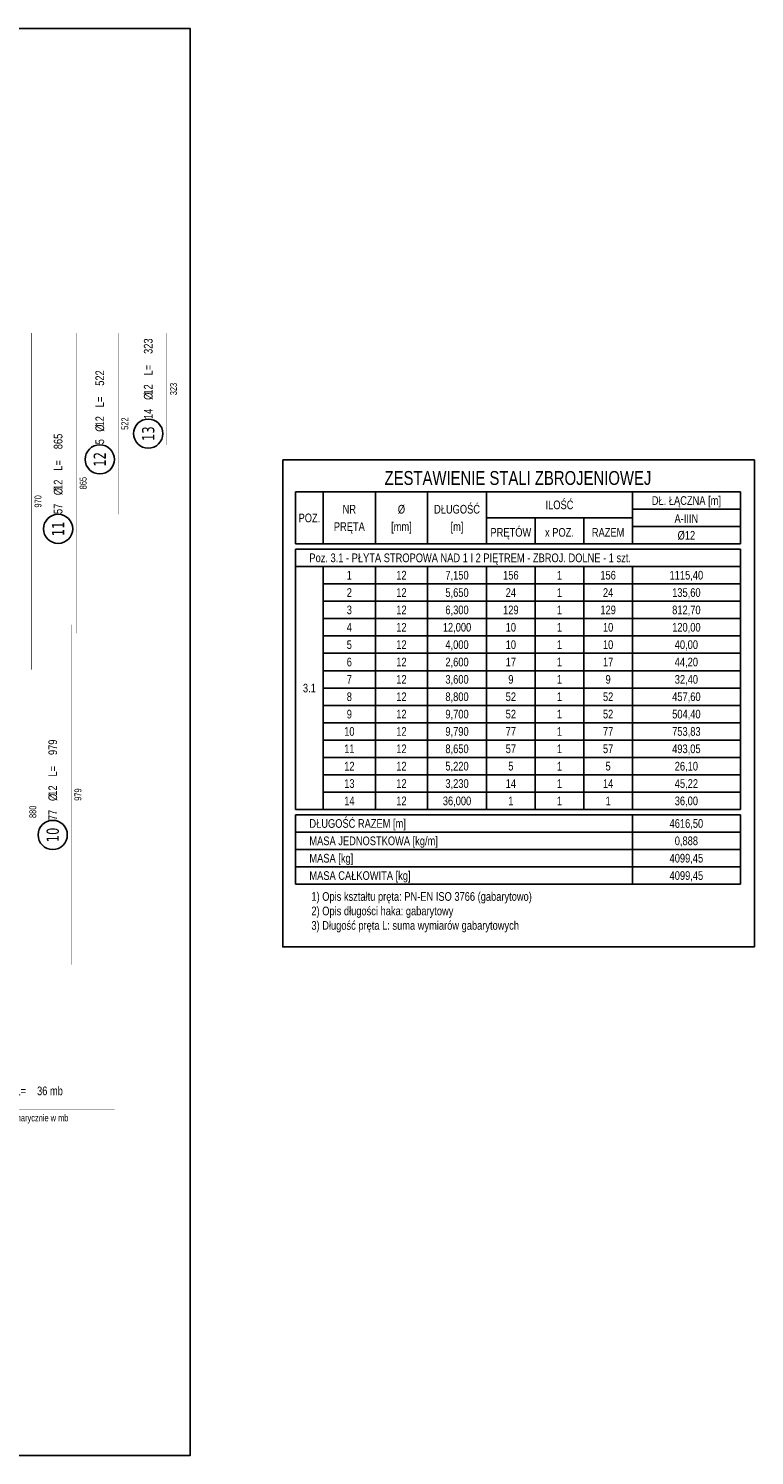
# Model space of a CAD drawing. Header units: millimetres. Extents: x -796 to 5328, y -12126 to -7292.
# Tile 25 of 25: x 3238 to 5328, y -11401 to -7292. Entities that reach past the tile are written whole.
import ezdxf
from ezdxf.enums import TextEntityAlignment as Align

# ---------------------------------------------------------------- set-up
doc = ezdxf.new("R2010")
doc.units = ezdxf.units.MM
doc.header["$LTSCALE"] = 10
doc.layers.add('BA_obw', color=230, linetype='Continuous', plot=False)
doc.layers.add('BZ_pom', color=6, linetype='Continuous', plot=False)
for name, color, linetype in [('BZ_odn', 1, 'Continuous'), ('BZ_opi2', 4, 'Continuous'), ('BZ_opi3', 30, 'Continuous'), ('BZ_opi4', 53, 'Continuous'), ('BZ_P_wyc', 134, 'Continuous'), ('BZ_tab', 7, 'Continuous'), ('BZ_txg', 3, 'Continuous'), ('BZ_txs', 2, 'Continuous'), ('BZ_wym', 1, 'Continuous')]:
    doc.layers.add(name, color=color, linetype=linetype)
doc.styles.add('BIKTBG', font='tahoma.ttf', dxfattribs={"width": 0.85})
doc.styles.add('BIKTC', font='bikromsw.shx', dxfattribs={"width": 0.85})
doc.styles.add('BIKTG', font='bikromsw.shx', dxfattribs={"width": 0.8})
doc.styles.add('BIKTS', font='bikromsw.shx', dxfattribs={"width": 0.8})

# ---------------------------------------------------------------- blocks, each defined once
blk = doc.blocks.new('bik_BlkOpPretW', base_point=(-8229.3, 29338.9))
at = {"layer": 'BZ_opi2', "style": 'BIKTBG', "width": 0.8}
blk.add_attdef('NUMER', text='', height=35, dxfattribs=at).set_placement((-8167.3, 29338.9), align=Align.MIDDLE_CENTER)
at = {"layer": 'BZ_opi4', "style": 'BIKTS', "width": 0.8}
for tag, p in [('SZTUK', (-8124.3, 29326.4)), ('PRZEDR_FI', (-8050, 29326.4)), ('PRZEKROJ', (-8034.8, 29326.4)), ('PRZEDR_L', (-7979.5, 29326.4)), ('DLUGOSC', (-7917.6, 29326.4))]:
    blk.add_attdef(tag, p, '', height=25, dxfattribs=at)
at = {"layer": 'BZ_pom', "width": 0.8}
for tag, p, height, style, flags in [('POZYCJA', (-8124.3, 29288.9), 35, 'BIKTBG', 3), ('GATUNEK', (-8124.3, 29251.4), 25, 'BIKTS', 1), ('METODA_L', (-8124.3, 29176.4), 25, 'BIKTS', 3)]:
    blk.add_attdef(tag, p, '', height=height, dxfattribs=dict(at, style=style, flags=flags))
at = {"layer": 'BZ_wym', "width": 0.8}
for tag, p, height, style, flags in [('UWAGA', (-8124.3, 29213.9), 25, 'BIKTS', 1), ('TYP_PRETA', (-8124.3, 29138.9), 25, 'BIKTS', 3), ('PRZEDR_NR', (-8124.3, 29101.4), 35, 'BIKTBG', 1), ('PRZEDR_SZT', (-8124.3, 29063.9), 25, 'BIKTS', 1), ('EURO_KOD', (-8124.3, 29026.4), 25, 'BIKTS', 3), ('HAK_1', (-8124.3, 28988.9), 25, 'BIKTS', 3), ('EURO_KOD_SEGMENTY', (-8070, 29026.4), 25, 'BIKTS', 3), ('HAK_2', (-8124.3, 28951.4), 25, 'BIKTS', 3), ('ID', (-8124.3, 28913.9), 25, 'BIKTS', 3), ('ID_C', (-8124.3, 28876.4), 25, 'BIKTS', 3), ('b_atr_0', (-8124.3, 28838.9), 25, 'BIKTS', 3)]:
    blk.add_attdef(tag, p, '', height=height, dxfattribs=dict(at, style=style, flags=flags))

msp = doc.modelspace()

# ---------------------------------------------------------------- linework, layer by layer
at = {"layer": 'BA_obw'}
for points in [[(-795.82, -7291.86), (3703.32, -7291.86), (3703.32, -11401.26), (-795.82, -11401.26)], [(3969.66, -8534.29), (5327.5, -8534.29), (5327.5, -9936.88), (3969.66, -9936.88)]]:
    msp.add_lwpolyline(points, close=True, dxfattribs=at)
at = {"layer": 'BZ_odn', "color": 252}
for centre in [(3582.15, -8458.48), (3442.66, -8532.58), (3322.7, -8732.72), (3307.21, -9614.19)]:
    msp.add_circle(centre, 42, dxfattribs=at)
at = {"layer": 'BZ_P_wyc', "linetype": 'Continuous', "const_width": 1.2}
for points in [[(3245.54, -9138.57), (3245.54, -8168.57)], [(3375.54, -9033.57), (3375.54, -8168.57)], [(3495.54, -8690.57), (3495.54, -8168.57)], [(3635.54, -8491.56), (3635.54, -8168.57)], [(3360.54, -9008.57), (3360.54, -9987.57)]]:
    msp.add_lwpolyline(points, dxfattribs=at)
at = {"layer": 'BZ_P_wyc', "const_width": 1.2}
msp.add_lwpolyline([(2885.26, -10404.7), (3485.26, -10404.7)], dxfattribs=at)
at = {"layer": 'BZ_tab'}
for p, q in [((4006.17, -8626.18), (4086.17, -8626.18)), ((4006.17, -8626.18), (4006.17, -8776.18)), ((4086.17, -8626.18), (4236.17, -8626.18)), ((4086.17, -8626.18), (4086.17, -8776.18)), ((4236.17, -8626.18), (4386.17, -8626.18)), ((4236.17, -8626.18), (4236.17, -8776.18)), ((4386.17, -8626.18), (4556.17, -8626.18)), ((4386.17, -8626.18), (4386.17, -8776.18)), ((4556.17, -8626.18), (4976.17, -8626.18)), ((4556.17, -8626.18), (4556.17, -8776.18)), ((4976.17, -8626.18), (5286.88, -8626.18)), ((4976.17, -8626.18), (4976.17, -8776.18)), ((5286.88, -8626.18), (5286.88, -8776.18)), ((4556.17, -8701.18), (4976.17, -8701.18)), ((4696.17, -8701.18), (4696.17, -8776.18)), ((4836.17, -8701.18), (4836.17, -8776.18)), ((4976.17, -8676.18), (5286.88, -8676.18)), ((5286.88, -8676.18), (5286.88, -8726.18)), ((4976.17, -8726.18), (5286.88, -8726.18)), ((5286.88, -8726.18), (5286.88, -8776.18)), ((4006.17, -8776.18), (4086.17, -8776.18)), ((4006.17, -8791.18), (4086.17, -8791.18)), ((4006.17, -8791.18), (4006.17, -8841.18)), ((4086.17, -8776.18), (4236.17, -8776.18)), ((4086.17, -8791.18), (4236.17, -8791.18)), ((4236.17, -8776.18), (4386.17, -8776.18)), ((4236.17, -8791.18), (4386.17, -8791.18)), ((4386.17, -8776.18), (4556.17, -8776.18)), ((4386.17, -8791.18), (4556.17, -8791.18)), ((4556.17, -8776.18), (4696.17, -8776.18)), ((4556.17, -8791.18), (4696.17, -8791.18)), ((4696.17, -8776.18), (4836.17, -8776.18)), ((4696.17, -8791.18), (4836.17, -8791.18)), ((4836.17, -8776.18), (4976.17, -8776.18)), ((4836.17, -8791.18), (4976.17, -8791.18)), ((4976.17, -8776.18), (5286.88, -8776.18)), ((4976.17, -8791.18), (5286.88, -8791.18)), ((5286.88, -8841.18), (5286.88, -8791.18)), ((4006.17, -8841.18), (4086.17, -8841.18)), ((4006.17, -8841.18), (4006.17, -8891.18)), ((4086.17, -8841.18), (4236.17, -8841.18)), ((4086.17, -8841.18), (4086.17, -8891.18)), ((4236.17, -8841.18), (4386.17, -8841.18)), ((4236.17, -8841.18), (4236.17, -8891.18)), ((4386.17, -8841.18), (4556.17, -8841.18)), ((4386.17, -8841.18), (4386.17, -8891.18)), ((4556.17, -8841.18), (4696.17, -8841.18)), ((4556.17, -8841.18), (4556.17, -8891.18)), ((4696.17, -8841.18), (4836.17, -8841.18)), ((4696.17, -8841.18), (4696.17, -8891.18)), ((4836.17, -8841.18), (4976.17, -8841.18)), ((4836.17, -8841.18), (4836.17, -8891.18)), ((4976.17, -8841.18), (5286.88, -8841.18)), ((4976.17, -8841.18), (4976.17, -8891.18)), ((5286.88, -8841.18), (5286.88, -8891.18)), ((4006.17, -8891.18), (4006.17, -8941.18)), ((4086.17, -8891.18), (4236.17, -8891.18)), ((4086.17, -8891.18), (4086.17, -8941.18)), ((4236.17, -8891.18), (4386.17, -8891.18)), ((4236.17, -8891.18), (4236.17, -8941.18)), ((4386.17, -8891.18), (4556.17, -8891.18)), ((4386.17, -8891.18), (4386.17, -8941.18)), ((4556.17, -8891.18), (4696.17, -8891.18)), ((4556.17, -8891.18), (4556.17, -8941.18)), ((4696.17, -8891.18), (4836.17, -8891.18)), ((4696.17, -8891.18), (4696.17, -8941.18)), ((4836.17, -8891.18), (4976.17, -8891.18)), ((4836.17, -8891.18), (4836.17, -8941.18)), ((4976.17, -8891.18), (5286.88, -8891.18)), ((4976.17, -8891.18), (4976.17, -8941.18)), ((5286.88, -8891.18), (5286.88, -8941.18)), ((4006.17, -8941.18), (4006.17, -8991.18)), ((4086.17, -8941.18), (4236.17, -8941.18)), ((4086.17, -8941.18), (4086.17, -8991.18)), ((4236.17, -8941.18), (4386.17, -8941.18)), ((4236.17, -8941.18), (4236.17, -8991.18)), ((4386.17, -8941.18), (4556.17, -8941.18)), ((4386.17, -8941.18), (4386.17, -8991.18)), ((4556.17, -8941.18), (4696.17, -8941.18)), ((4556.17, -8941.18), (4556.17, -8991.18)), ((4696.17, -8941.18), (4836.17, -8941.18)), ((4696.17, -8941.18), (4696.17, -8991.18)), ((4836.17, -8941.18), (4976.17, -8941.18)), ((4836.17, -8941.18), (4836.17, -8991.18)), ((4976.17, -8941.18), (5286.88, -8941.18)), ((4976.17, -8941.18), (4976.17, -8991.18)), ((5286.88, -8941.18), (5286.88, -8991.18)), ((4006.17, -8991.18), (4006.17, -9041.18)), ((4086.17, -8991.18), (4236.17, -8991.18)), ((4086.17, -8991.18), (4086.17, -9041.18)), ((4236.17, -8991.18), (4386.17, -8991.18)), ((4236.17, -8991.18), (4236.17, -9041.18)), ((4386.17, -8991.18), (4556.17, -8991.18)), ((4386.17, -8991.18), (4386.17, -9041.18)), ((4556.17, -8991.18), (4696.17, -8991.18)), ((4556.17, -8991.18), (4556.17, -9041.18)), ((4696.17, -8991.18), (4836.17, -8991.18)), ((4696.17, -8991.18), (4696.17, -9041.18)), ((4836.17, -8991.18), (4976.17, -8991.18)), ((4836.17, -8991.18), (4836.17, -9041.18)), ((4976.17, -8991.18), (5286.88, -8991.18)), ((4976.17, -8991.18), (4976.17, -9041.18)), ((5286.88, -8991.18), (5286.88, -9041.18)), ((4006.17, -9041.18), (4006.17, -9091.18)), ((4086.17, -9041.18), (4236.17, -9041.18)), ((4086.17, -9041.18), (4086.17, -9091.18)), ((4236.17, -9041.18), (4386.17, -9041.18)), ((4236.17, -9041.18), (4236.17, -9091.18)), ((4386.17, -9041.18), (4556.17, -9041.18)), ((4386.17, -9041.18), (4386.17, -9091.18)), ((4556.17, -9041.18), (4696.17, -9041.18)), ((4556.17, -9041.18), (4556.17, -9091.18)), ((4696.17, -9041.18), (4836.17, -9041.18)), ((4696.17, -9041.18), (4696.17, -9091.18)), ((4836.17, -9041.18), (4976.17, -9041.18)), ((4836.17, -9041.18), (4836.17, -9091.18)), ((4976.17, -9041.18), (5286.88, -9041.18)), ((4976.17, -9041.18), (4976.17, -9091.18)), ((5286.88, -9041.18), (5286.88, -9091.18)), ((4006.17, -9091.18), (4006.17, -9141.18)), ((4086.17, -9091.18), (4236.17, -9091.18)), ((4086.17, -9091.18), (4086.17, -9141.18)), ((4236.17, -9091.18), (4386.17, -9091.18)), ((4236.17, -9091.18), (4236.17, -9141.18)), ((4386.17, -9091.18), (4556.17, -9091.18)), ((4386.17, -9091.18), (4386.17, -9141.18)), ((4556.17, -9091.18), (4696.17, -9091.18)), ((4556.17, -9091.18), (4556.17, -9141.18)), ((4696.17, -9091.18), (4836.17, -9091.18)), ((4696.17, -9091.18), (4696.17, -9141.18)), ((4836.17, -9091.18), (4976.17, -9091.18)), ((4836.17, -9091.18), (4836.17, -9141.18)), ((4976.17, -9091.18), (5286.88, -9091.18)), ((4976.17, -9091.18), (4976.17, -9141.18)), ((5286.88, -9091.18), (5286.88, -9141.18)), ((4006.17, -9141.18), (4006.17, -9191.18)), ((4086.17, -9141.18), (4236.17, -9141.18)), ((4086.17, -9141.18), (4086.17, -9191.18)), ((4236.17, -9141.18), (4386.17, -9141.18)), ((4236.17, -9141.18), (4236.17, -9191.18)), ((4386.17, -9141.18), (4556.17, -9141.18)), ((4386.17, -9141.18), (4386.17, -9191.18)), ((4556.17, -9141.18), (4696.17, -9141.18)), ((4556.17, -9141.18), (4556.17, -9191.18)), ((4696.17, -9141.18), (4836.17, -9141.18)), ((4696.17, -9141.18), (4696.17, -9191.18)), ((4836.17, -9141.18), (4976.17, -9141.18)), ((4836.17, -9141.18), (4836.17, -9191.18)), ((4976.17, -9141.18), (5286.88, -9141.18)), ((4976.17, -9141.18), (4976.17, -9191.18)), ((5286.88, -9141.18), (5286.88, -9191.18)), ((4006.17, -9191.18), (4006.17, -9241.18)), ((4086.17, -9191.18), (4236.17, -9191.18)), ((4086.17, -9191.18), (4086.17, -9241.18)), ((4236.17, -9191.18), (4386.17, -9191.18)), ((4236.17, -9191.18), (4236.17, -9241.18)), ((4386.17, -9191.18), (4556.17, -9191.18)), ((4386.17, -9191.18), (4386.17, -9241.18)), ((4556.17, -9191.18), (4696.17, -9191.18)), ((4556.17, -9191.18), (4556.17, -9241.18)), ((4696.17, -9191.18), (4836.17, -9191.18)), ((4696.17, -9191.18), (4696.17, -9241.18)), ((4836.17, -9191.18), (4976.17, -9191.18)), ((4836.17, -9191.18), (4836.17, -9241.18)), ((4976.17, -9191.18), (5286.88, -9191.18)), ((4976.17, -9191.18), (4976.17, -9241.18)), ((5286.88, -9191.18), (5286.88, -9241.18)), ((4006.17, -9241.18), (4006.17, -9291.18)), ((4086.17, -9241.18), (4236.17, -9241.18)), ((4086.17, -9241.18), (4086.17, -9291.18)), ((4236.17, -9241.18), (4386.17, -9241.18)), ((4236.17, -9241.18), (4236.17, -9291.18)), ((4386.17, -9241.18), (4556.17, -9241.18)), ((4386.17, -9241.18), (4386.17, -9291.18)), ((4556.17, -9241.18), (4696.17, -9241.18)), ((4556.17, -9241.18), (4556.17, -9291.18)), ((4696.17, -9241.18), (4836.17, -9241.18)), ((4696.17, -9241.18), (4696.17, -9291.18)), ((4836.17, -9241.18), (4976.17, -9241.18)), ((4836.17, -9241.18), (4836.17, -9291.18)), ((4976.17, -9241.18), (5286.88, -9241.18)), ((4976.17, -9241.18), (4976.17, -9291.18)), ((5286.88, -9241.18), (5286.88, -9291.18)), ((4006.17, -9291.18), (4006.17, -9341.18)), ((4086.17, -9291.18), (4236.17, -9291.18)), ((4086.17, -9291.18), (4086.17, -9341.18)), ((4236.17, -9291.18), (4386.17, -9291.18)), ((4236.17, -9291.18), (4236.17, -9341.18)), ((4386.17, -9291.18), (4556.17, -9291.18)), ((4386.17, -9291.18), (4386.17, -9341.18)), ((4556.17, -9291.18), (4696.17, -9291.18)), ((4556.17, -9291.18), (4556.17, -9341.18)), ((4696.17, -9291.18), (4836.17, -9291.18)), ((4696.17, -9291.18), (4696.17, -9341.18)), ((4836.17, -9291.18), (4976.17, -9291.18)), ((4836.17, -9291.18), (4836.17, -9341.18)), ((4976.17, -9291.18), (5286.88, -9291.18)), ((4976.17, -9291.18), (4976.17, -9341.18)), ((5286.88, -9291.18), (5286.88, -9341.18)), ((4006.17, -9341.18), (4006.17, -9391.18)), ((4086.17, -9341.18), (4236.17, -9341.18)), ((4086.17, -9341.18), (4086.17, -9391.18)), ((4236.17, -9341.18), (4386.17, -9341.18)), ((4236.17, -9341.18), (4236.17, -9391.18)), ((4386.17, -9341.18), (4556.17, -9341.18)), ((4386.17, -9341.18), (4386.17, -9391.18)), ((4556.17, -9341.18), (4696.17, -9341.18)), ((4556.17, -9341.18), (4556.17, -9391.18)), ((4696.17, -9341.18), (4836.17, -9341.18)), ((4696.17, -9341.18), (4696.17, -9391.18)), ((4836.17, -9341.18), (4976.17, -9341.18)), ((4836.17, -9341.18), (4836.17, -9391.18)), ((4976.17, -9341.18), (5286.88, -9341.18)), ((4976.17, -9341.18), (4976.17, -9391.18)), ((5286.88, -9341.18), (5286.88, -9391.18)), ((4006.17, -9391.18), (4006.17, -9441.18)), ((4086.17, -9391.18), (4236.17, -9391.18)), ((4086.17, -9391.18), (4086.17, -9441.18)), ((4236.17, -9391.18), (4386.17, -9391.18)), ((4236.17, -9391.18), (4236.17, -9441.18)), ((4386.17, -9391.18), (4556.17, -9391.18)), ((4386.17, -9391.18), (4386.17, -9441.18)), ((4556.17, -9391.18), (4696.17, -9391.18)), ((4556.17, -9391.18), (4556.17, -9441.18)), ((4696.17, -9391.18), (4836.17, -9391.18)), ((4696.17, -9391.18), (4696.17, -9441.18)), ((4836.17, -9391.18), (4976.17, -9391.18)), ((4836.17, -9391.18), (4836.17, -9441.18)), ((4976.17, -9391.18), (5286.88, -9391.18)), ((4976.17, -9391.18), (4976.17, -9441.18)), ((5286.88, -9391.18), (5286.88, -9441.18)), ((4006.17, -9441.18), (4006.17, -9491.18)), ((4086.17, -9441.18), (4236.17, -9441.18)), ((4086.17, -9441.18), (4086.17, -9491.18)), ((4236.17, -9441.18), (4386.17, -9441.18)), ((4236.17, -9441.18), (4236.17, -9491.18)), ((4386.17, -9441.18), (4556.17, -9441.18)), ((4386.17, -9441.18), (4386.17, -9491.18)), ((4556.17, -9441.18), (4696.17, -9441.18)), ((4556.17, -9441.18), (4556.17, -9491.18)), ((4696.17, -9441.18), (4836.17, -9441.18)), ((4696.17, -9441.18), (4696.17, -9491.18)), ((4836.17, -9441.18), (4976.17, -9441.18)), ((4836.17, -9441.18), (4836.17, -9491.18)), ((4976.17, -9441.18), (5286.88, -9441.18)), ((4976.17, -9441.18), (4976.17, -9491.18)), ((5286.88, -9441.18), (5286.88, -9491.18)), ((4006.17, -9491.18), (4006.17, -9541.18)), ((4086.17, -9491.18), (4236.17, -9491.18)), ((4086.17, -9491.18), (4086.17, -9541.18)), ((4236.17, -9491.18), (4386.17, -9491.18)), ((4236.17, -9491.18), (4236.17, -9541.18)), ((4386.17, -9491.18), (4556.17, -9491.18)), ((4386.17, -9491.18), (4386.17, -9541.18)), ((4556.17, -9491.18), (4696.17, -9491.18)), ((4556.17, -9491.18), (4556.17, -9541.18)), ((4696.17, -9491.18), (4836.17, -9491.18)), ((4696.17, -9491.18), (4696.17, -9541.18)), ((4836.17, -9491.18), (4976.17, -9491.18)), ((4836.17, -9491.18), (4836.17, -9541.18)), ((4976.17, -9491.18), (5286.88, -9491.18)), ((4976.17, -9491.18), (4976.17, -9541.18)), ((5286.88, -9491.18), (5286.88, -9541.18)), ((4006.17, -9541.18), (4086.17, -9541.18)), ((4006.17, -9556.18), (4086.17, -9556.18)), ((4006.17, -9556.18), (4006.17, -9606.18)), ((4086.17, -9541.18), (4236.17, -9541.18)), ((4086.17, -9556.18), (4236.17, -9556.18)), ((4236.17, -9541.18), (4386.17, -9541.18)), ((4236.17, -9556.18), (4386.17, -9556.18)), ((4386.17, -9541.18), (4556.17, -9541.18)), ((4386.17, -9556.18), (4556.17, -9556.18)), ((4556.17, -9541.18), (4696.17, -9541.18)), ((4556.17, -9556.18), (4696.17, -9556.18)), ((4696.17, -9541.18), (4836.17, -9541.18)), ((4696.17, -9556.18), (4836.17, -9556.18)), ((4836.17, -9541.18), (4976.17, -9541.18)), ((4836.17, -9556.18), (4976.17, -9556.18)), ((4976.17, -9541.18), (5286.88, -9541.18)), ((4976.17, -9556.18), (4976.17, -9606.18)), ((4976.17, -9556.18), (5286.88, -9556.18)), ((4976.17, -9556.18), (4976.17, -9606.18)), ((5286.88, -9556.18), (5286.88, -9606.18)), ((4006.17, -9606.18), (4086.17, -9606.18)), ((4006.17, -9606.18), (4006.17, -9656.18)), ((4086.17, -9606.18), (4236.17, -9606.18)), ((4236.17, -9606.18), (4386.17, -9606.18)), ((4386.17, -9606.18), (4556.17, -9606.18)), ((4556.17, -9606.18), (4696.17, -9606.18)), ((4696.17, -9606.18), (4836.17, -9606.18)), ((4836.17, -9606.18), (4976.17, -9606.18)), ((4976.17, -9606.18), (4976.17, -9656.18)), ((4976.17, -9606.18), (5286.88, -9606.18)), ((4976.17, -9606.18), (4976.17, -9656.18)), ((5286.88, -9606.18), (5286.88, -9656.18)), ((4006.17, -9656.18), (4086.17, -9656.18)), ((4006.17, -9656.18), (4006.17, -9706.18)), ((4086.17, -9656.18), (4236.17, -9656.18)), ((4236.17, -9656.18), (4386.17, -9656.18)), ((4386.17, -9656.18), (4556.17, -9656.18)), ((4556.17, -9656.18), (4696.17, -9656.18)), ((4696.17, -9656.18), (4836.17, -9656.18)), ((4836.17, -9656.18), (4976.17, -9656.18)), ((4976.17, -9656.18), (4976.17, -9706.18)), ((4976.17, -9656.18), (5286.88, -9656.18)), ((4976.17, -9656.18), (4976.17, -9706.18)), ((5286.88, -9656.18), (5286.88, -9706.18)), ((4006.17, -9706.18), (4086.17, -9706.18)), ((4006.17, -9706.18), (4006.17, -9756.18)), ((4086.17, -9706.18), (4236.17, -9706.18)), ((4236.17, -9706.18), (4386.17, -9706.18)), ((4386.17, -9706.18), (4556.17, -9706.18)), ((4556.17, -9706.18), (4696.17, -9706.18)), ((4696.17, -9706.18), (4836.17, -9706.18)), ((4836.17, -9706.18), (4976.17, -9706.18)), ((4976.17, -9706.18), (4976.17, -9756.18)), ((4976.17, -9706.18), (5286.88, -9706.18)), ((5286.88, -9706.18), (5286.88, -9756.18)), ((4006.17, -9756.18), (4086.17, -9756.18)), ((4086.17, -9756.18), (4236.17, -9756.18)), ((4236.17, -9756.18), (4386.17, -9756.18)), ((4386.17, -9756.18), (4556.17, -9756.18)), ((4556.17, -9756.18), (4696.17, -9756.18)), ((4696.17, -9756.18), (4836.17, -9756.18)), ((4836.17, -9756.18), (4976.17, -9756.18)), ((4976.17, -9756.18), (5286.88, -9756.18))]:
    msp.add_line(p, q, dxfattribs=at)

# ---------------------------------------------------------------- block references
ref = msp.add_blockref('bik_BlkOpPretW', (3582.15, -8520.48), dxfattribs=dict(rotation=90))
ref.add_attrib('NUMER', '13', dxfattribs={"layer": 'BZ_opi2', "height": 35, "rotation": 90, "style": 'BIKTBG', "width": 0.8}).set_placement((3582.15, -8458.48), align=Align.MIDDLE_CENTER)
ref.add_attrib('SZTUK', '14', (3594.65, -8416.56), dxfattribs={"layer": 'BZ_opi4', "height": 25, "rotation": 90, "style": 'BIKTS', "width": 0.8})
ref.add_attrib('PRZEKROJ', '12', (3594.65, -8346.08), dxfattribs={"layer": 'BZ_opi4', "height": 25, "rotation": 90, "style": 'BIKTS', "width": 0.8})
ref.add_attrib('DLUGOSC', '323', (3594.65, -8228.94), dxfattribs={"layer": 'BZ_opi4', "height": 25, "rotation": 90, "style": 'BIKTS', "width": 0.8})
ref.add_attrib('PRZEDR_FI', '%%c', (3594.65, -8361.32), dxfattribs={"layer": 'BZ_opi4', "height": 25, "rotation": 90, "style": 'BIKTS', "width": 0.8})
ref.add_attrib('PRZEDR_L', 'L=', (3594.65, -8290.84), dxfattribs={"layer": 'BZ_opi4', "height": 25, "rotation": 90, "style": 'BIKTS', "width": 0.8})
ref = msp.add_blockref('bik_BlkOpPretW', (3442.66, -8594.58), dxfattribs=dict(rotation=90))
ref.add_attrib('NUMER', '12', dxfattribs={"layer": 'BZ_opi2', "height": 35, "rotation": 90, "style": 'BIKTBG', "width": 0.8}).set_placement((3442.66, -8532.58), align=Align.MIDDLE_CENTER)
ref.add_attrib('SZTUK', '5', (3455.16, -8489.22), dxfattribs={"layer": 'BZ_opi4', "height": 25, "rotation": 90, "style": 'BIKTS', "width": 0.8})
ref.add_attrib('PRZEKROJ', '12', (3455.16, -8437.8), dxfattribs={"layer": 'BZ_opi4', "height": 25, "rotation": 90, "style": 'BIKTS', "width": 0.8})
ref.add_attrib('DLUGOSC', '522', (3455.16, -8320.65), dxfattribs={"layer": 'BZ_opi4', "height": 25, "rotation": 90, "style": 'BIKTS', "width": 0.8})
ref.add_attrib('PRZEDR_FI', '%%c', (3455.16, -8453.03), dxfattribs={"layer": 'BZ_opi4', "height": 25, "rotation": 90, "style": 'BIKTS', "width": 0.8})
ref.add_attrib('PRZEDR_L', 'L=', (3455.16, -8382.56), dxfattribs={"layer": 'BZ_opi4', "height": 25, "rotation": 90, "style": 'BIKTS', "width": 0.8})
ref = msp.add_blockref('bik_BlkOpPretW', (3322.7, -8794.72), dxfattribs=dict(rotation=90))
ref.add_attrib('NUMER', '11', dxfattribs={"layer": 'BZ_opi2', "height": 35, "rotation": 90, "style": 'BIKTBG', "width": 0.8}).set_placement((3322.7, -8732.72), align=Align.MIDDLE_CENTER)
ref.add_attrib('SZTUK', '57', (3335.2, -8690.09), dxfattribs={"layer": 'BZ_opi4', "height": 25, "rotation": 90, "style": 'BIKTS', "width": 0.8})
ref.add_attrib('PRZEKROJ', '12', (3335.2, -8620.56), dxfattribs={"layer": 'BZ_opi4', "height": 25, "rotation": 90, "style": 'BIKTS', "width": 0.8})
ref.add_attrib('DLUGOSC', '865', (3335.2, -8503.42), dxfattribs={"layer": 'BZ_opi4', "height": 25, "rotation": 90, "style": 'BIKTS', "width": 0.8})
ref.add_attrib('PRZEDR_FI', '%%c', (3335.2, -8635.8), dxfattribs={"layer": 'BZ_opi4', "height": 25, "rotation": 90, "style": 'BIKTS', "width": 0.8})
ref.add_attrib('PRZEDR_L', 'L=', (3335.2, -8565.32), dxfattribs={"layer": 'BZ_opi4', "height": 25, "rotation": 90, "style": 'BIKTS', "width": 0.8})
ref = msp.add_blockref('bik_BlkOpPretW', (3307.21, -9676.19), dxfattribs=dict(rotation=90))
ref.add_attrib('NUMER', '10', dxfattribs={"layer": 'BZ_opi2', "height": 35, "rotation": 90, "style": 'BIKTBG', "width": 0.8}).set_placement((3307.21, -9614.19), align=Align.MIDDLE_CENTER)
ref.add_attrib('SZTUK', '77', (3319.71, -9571.76), dxfattribs={"layer": 'BZ_opi4', "height": 25, "rotation": 90, "style": 'BIKTS', "width": 0.8})
ref.add_attrib('PRZEKROJ', '12', (3319.71, -9501.29), dxfattribs={"layer": 'BZ_opi4', "height": 25, "rotation": 90, "style": 'BIKTS', "width": 0.8})
ref.add_attrib('DLUGOSC', '979', (3319.71, -9384.14), dxfattribs={"layer": 'BZ_opi4', "height": 25, "rotation": 90, "style": 'BIKTS', "width": 0.8})
ref.add_attrib('PRZEDR_FI', '%%c', (3319.71, -9516.52), dxfattribs={"layer": 'BZ_opi4', "height": 25, "rotation": 90, "style": 'BIKTS', "width": 0.8})
ref.add_attrib('PRZEDR_L', 'L=', (3319.71, -9446.05), dxfattribs={"layer": 'BZ_opi4', "height": 25, "rotation": 90, "style": 'BIKTS', "width": 0.8})
ref = msp.add_blockref('bik_BlkOpPretW', (2996.3, -10351.33), dxfattribs=dict(xscale=0.4, yscale=0.4, zscale=0.4))
ref.add_attrib('NUMER', '14', dxfattribs={"layer": 'BZ_opi2', "height": 35, "style": 'BIKTBG', "width": 0.8}).set_placement((3058.3, -10351.33), align=Align.MIDDLE_CENTER)
ref.add_attrib('PRZEKROJ', '12', (3144.92, -10363.83), dxfattribs={"layer": 'BZ_opi4', "height": 25, "style": 'BIKTS', "width": 0.8})
ref.add_attrib('DLUGOSC', '36 mb', (3262.06, -10363.83), dxfattribs={"layer": 'BZ_opi4', "height": 25, "style": 'BIKTS', "width": 0.8})
ref.add_attrib('PRZEDR_FI', '%%c', (3129.68, -10363.83), dxfattribs={"layer": 'BZ_opi4', "height": 25, "style": 'BIKTS', "width": 0.8})
ref.add_attrib('PRZEDR_L', 'L=', (3200.16, -10363.83), dxfattribs={"layer": 'BZ_opi4', "height": 25, "style": 'BIKTS', "width": 0.8})

# ---------------------------------------------------------------- texts
at = {"layer": 'BZ_opi3', "style": 'BIKTC', "width": 0.8}
for s, p in [('323', (3654.74, -8330.07)), ('522', (3514.74, -8429.57)), ('865', (3394.74, -8601.07)), ('970', (3264.74, -8653.57)), ('979', (3379.74, -9498.07)), ('880', (3249.74, -9547.57))]:
    msp.add_text(s, height=20, rotation=90, dxfattribs=at).set_placement(p, align=Align.MIDDLE_CENTER)
at = {"layer": 'BZ_opi3', "color": 2, "style": 'BIKTC', "width": 0.8}
msp.add_text('długość podano sumarycznie w mb', height=20, dxfattribs=at).set_placement((3185.26, -10429.1), align=Align.MIDDLE_CENTER)
at = {"layer": 'BZ_txg', "width": 0.8}
for s, height, style, p in [('ZESTAWIENIE STALI ZBROJENIOWEJ', 40, 'BIKTG', (4646.53, -8586.18)), ('4099,45', 25, 'BIKTS', (5131.53, -9731.18))]:
    msp.add_text(s, height=height, dxfattribs=dict(at, style=style)).set_placement(p, align=Align.MIDDLE_CENTER)
at = {"layer": 'BZ_txg', "style": 'BIKTS', "width": 0.8}
msp.add_text('MASA CAŁKOWITA [kg]', height=25, dxfattribs=at).set_placement((4046.17, -9731.18), align=Align.MIDDLE_LEFT)
at = {"layer": 'BZ_txs', "style": 'BIKTS', "width": 0.8}
for s, p in [('NR', (4161.17, -8676.18)), ('%%c', (4311.17, -8676.18)), ('DŁUGOŚĆ', (4471.17, -8676.18)), ('ILOŚĆ', (4766.17, -8663.68)), ('DŁ. ŁĄCZNA [m]', (5131.53, -8651.18)), ('POZ.', (4046.17, -8701.18)), ('PRĘTA', (4161.17, -8726.18)), ('[mm]', (4311.17, -8726.18)), ('[m]', (4471.17, -8726.18)), ('A-IIIN', (5131.53, -8703.11)), ('PRĘTÓW', (4626.17, -8742.85)), ('x POZ.', (4766.17, -8742.85)), ('RAZEM', (4906.17, -8742.85)), ('%%c12', (5131.53, -8751.18)), ('1', (4161.17, -8866.18)), ('12', (4311.17, -8866.18)), ('7,150', (4471.17, -8866.18)), ('156', (4626.17, -8866.18)), ('1', (4766.17, -8866.18)), ('156', (4906.17, -8866.18)), ('1115,40', (5131.53, -8866.18)), ('2', (4161.17, -8916.18)), ('12', (4311.17, -8916.18)), ('5,650', (4471.17, -8916.18)), ('24', (4626.17, -8916.18)), ('1', (4766.17, -8916.18)), ('24', (4906.17, -8916.18)), ('135,60', (5131.53, -8916.18)), ('3', (4161.17, -8966.18)), ('12', (4311.17, -8966.18)), ('6,300', (4471.17, -8966.18)), ('129', (4626.17, -8966.18)), ('1', (4766.17, -8966.18)), ('129', (4906.17, -8966.18)), ('812,70', (5131.53, -8966.18)), ('4', (4161.17, -9016.18)), ('12', (4311.17, -9016.18)), ('12,000', (4471.17, -9016.18)), ('10', (4626.17, -9016.18)), ('1', (4766.17, -9016.18)), ('10', (4906.17, -9016.18)), ('120,00', (5131.53, -9016.18)), ('5', (4161.17, -9066.18)), ('12', (4311.17, -9066.18)), ('4,000', (4471.17, -9066.18)), ('10', (4626.17, -9066.18)), ('1', (4766.17, -9066.18)), ('10', (4906.17, -9066.18)), ('40,00', (5131.53, -9066.18)), ('6', (4161.17, -9116.18)), ('12', (4311.17, -9116.18)), ('2,600', (4471.17, -9116.18)), ('17', (4626.17, -9116.18)), ('1', (4766.17, -9116.18)), ('17', (4906.17, -9116.18)), ('44,20', (5131.53, -9116.18)), ('7', (4161.17, -9166.18)), ('12', (4311.17, -9166.18)), ('3,600', (4471.17, -9166.18)), ('9', (4626.17, -9166.18)), ('1', (4766.17, -9166.18)), ('9', (4906.17, -9166.18)), ('32,40', (5131.53, -9166.18)), ('3.1', (4046.17, -9191.18)), ('8', (4161.17, -9216.18)), ('12', (4311.17, -9216.18)), ('8,800', (4471.17, -9216.18)), ('52', (4626.17, -9216.18)), ('1', (4766.17, -9216.18)), ('52', (4906.17, -9216.18)), ('457,60', (5131.53, -9216.18)), ('9', (4161.17, -9266.18)), ('12', (4311.17, -9266.18)), ('9,700', (4471.17, -9266.18)), ('52', (4626.17, -9266.18)), ('1', (4766.17, -9266.18)), ('52', (4906.17, -9266.18)), ('504,40', (5131.53, -9266.18)), ('10', (4161.17, -9316.18)), ('12', (4311.17, -9316.18)), ('9,790', (4471.17, -9316.18)), ('77', (4626.17, -9316.18)), ('1', (4766.17, -9316.18)), ('77', (4906.17, -9316.18)), ('753,83', (5131.53, -9316.18)), ('11', (4161.17, -9366.18)), ('12', (4311.17, -9366.18)), ('8,650', (4471.17, -9366.18)), ('57', (4626.17, -9366.18)), ('1', (4766.17, -9366.18)), ('57', (4906.17, -9366.18)), ('493,05', (5131.53, -9366.18)), ('12', (4161.17, -9416.18)), ('12', (4311.17, -9416.18)), ('5,220', (4471.17, -9416.18)), ('5', (4626.17, -9416.18)), ('1', (4766.17, -9416.18)), ('5', (4906.17, -9416.18)), ('26,10', (5131.53, -9416.18)), ('13', (4161.17, -9466.18)), ('12', (4311.17, -9466.18)), ('3,230', (4471.17, -9466.18)), ('14', (4626.17, -9466.18)), ('1', (4766.17, -9466.18)), ('14', (4906.17, -9466.18)), ('45,22', (5131.53, -9466.18)), ('14', (4161.17, -9516.18)), ('12', (4311.17, -9516.18)), ('36,000', (4471.17, -9516.18)), ('1', (4626.17, -9516.18)), ('1', (4766.17, -9516.18)), ('1', (4906.17, -9516.18)), ('36,00', (5131.53, -9516.18)), ('4616,50', (5131.53, -9581.18)), ('0,888', (5131.53, -9631.18)), ('4099,45', (5131.53, -9681.18))]:
    msp.add_text(s, height=25, dxfattribs=at).set_placement(p, align=Align.MIDDLE_CENTER)
for s, p in [('Poz. 3.1 - PŁYTA STROPOWA NAD 1 I 2 PIĘTREM - ZBROJ. DOLNE - 1 szt.', (4046.17, -8816.18)), ('DŁUGOŚĆ RAZEM [m]', (4046.17, -9581.18)), ('MASA JEDNOSTKOWA [kg/m]', (4046.17, -9631.18)), ('MASA [kg]', (4046.17, -9681.18))]:
    msp.add_text(s, height=25, dxfattribs=at).set_placement(p, align=Align.MIDDLE_LEFT)
at = {"layer": 'BZ_txs', "insert": (4051.88, -9778.92), "char_height": 25, "width": 875.6429, "attachment_point": 1, "style": 'BIKTS'}
msp.add_mtext('1) Opis kształtu pręta: PN-EN ISO 3766 (gabarytowo)\\P2) Opis długości haka: gabarytowy\\P3) Długość pręta L: suma wymiarów gabarytowych', dxfattribs=at)

doc.saveas('drawing.dxf')
